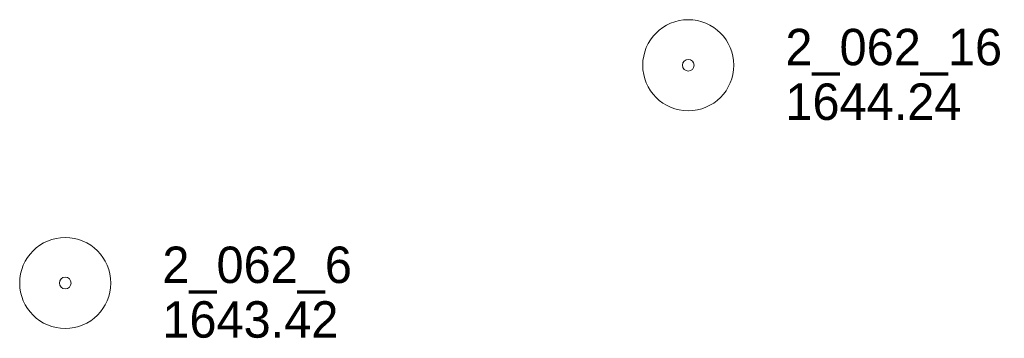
# Model space of a CAD drawing. Header units: feet. Extents: x 387481 to 389859, y 108000 to 109500.
# Tile 5 of 5: x 389682 to 389844, y 108998 to 109050. Entities that reach past the tile are written whole.
import ezdxf

# ---------------------------------------------------------------- set-up
doc = ezdxf.new("R2010")
doc.units = ezdxf.units.FT
doc.header["$MEASUREMENT"] = 0
doc.layers.add('E_MAP_PassPoints', color=40, linetype='Continuous', lineweight=0)
doc.styles.add('Style-IGR_FONT_0', font='IGR_FONT_0.shx')

# ---------------------------------------------------------------- blocks, each defined once
blk = doc.blocks.new('PP')
at = {"layer": 'E_MAP_PassPoints', "color": 40, "linetype": 'Continuous', "lineweight": 0}
for radius in [7.5, 0.96]:
    blk.add_circle((0, 0), radius, dxfattribs=at)

msp = doc.modelspace()

# ---------------------------------------------------------------- block references
at = {"layer": 'E_MAP_PassPoints', "color": 40, "linetype": 'Continuous', "lineweight": 0}
for p in [(389792.01, 109042.62), (389689.37, 109006.76)]:
    msp.add_blockref('PP', p, dxfattribs=at)

# ---------------------------------------------------------------- texts
at = {"layer": 'E_MAP_PassPoints', "color": 40, "linetype": 'Continuous', "lineweight": 0, "style": 'Style-IGR_FONT_0'}
for s, p in [('2_062_16', (389808.01, 109042.62)), ('1644.24', (389808.01, 109033.62)), ('2_062_6', (389705.37, 109006.76)), ('1643.42', (389705.37, 108997.76))]:
    msp.add_text(s, height=6, dxfattribs=at).set_placement(p)

doc.saveas('drawing.dxf')
